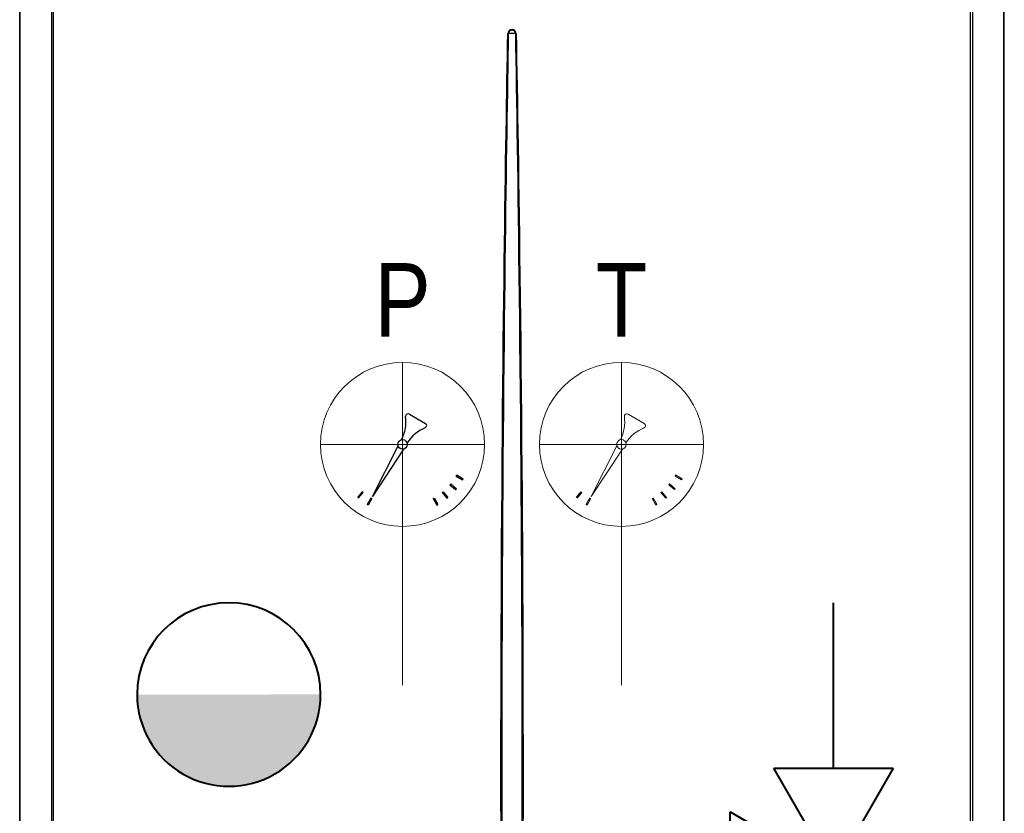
# Model space of a CAD drawing. Header units: centimetres. Extents: x 1912 to 37354, y 4932 to 6633.
# Tile 196 of 236: x 34709 to 34799, y 6057 to 6129. Entities that reach past the tile are written whole.
import ezdxf
from ezdxf.lldxf.tags import DXFTag

# ---------------------------------------------------------------- set-up
doc = ezdxf.new("R2010")
doc.units = ezdxf.units.CM
doc.layers.add('$_urządzenia', color=250, linetype='Continuous')
doc.layers.add('IS_Armatura_Therm', color=250, linetype='SOLID')
for name, color, linetype, lineweight in [('CP_AXISHS', 7, 'DASHDOT', 9), ('IS_ARMATURA', 7, 'Continuous', 9), ('IS_Zimna_woda', 5, 'SOLID', 40)]:
    doc.layers.add(name, color=color, linetype=linetype, lineweight=lineweight)
doc.styles.add('styl1', font='ARIALN.TTF')
tags = doc.linetypes.add('DASHDOT', pattern=[25.4, 12.7, -6.35, 0, -6.35]).pattern_tags.tags
tags[10:11] = [DXFTag(74, 4), DXFTag(75, 0), DXFTag(340, '0'), DXFTag(46, 1.0), DXFTag(50, 0.0), DXFTag(44, 0.0), DXFTag(45, 0.0)]
tags[8:9] = [DXFTag(74, 4), DXFTag(75, 0), DXFTag(340, '0'), DXFTag(46, 1.0), DXFTag(50, 0.0), DXFTag(44, 0.0), DXFTag(45, 0.0)]
tags[6:7] = [DXFTag(74, 4), DXFTag(75, 0), DXFTag(340, '0'), DXFTag(46, 1.0), DXFTag(50, 0.0), DXFTag(44, 0.0), DXFTag(45, 0.0)]
tags[4:5] = [DXFTag(74, 4), DXFTag(75, 0), DXFTag(340, '0'), DXFTag(46, 1.0), DXFTag(50, 0.0), DXFTag(44, 0.0), DXFTag(45, 0.0)]
tags = doc.linetypes.add('SOLID', pattern=[10, 10, 0]).pattern_tags.tags
tags[6:7] = [DXFTag(74, 4), DXFTag(75, 0), DXFTag(340, '0'), DXFTag(46, 0.0), DXFTag(50, 0.0), DXFTag(44, 0.0), DXFTag(45, 0.0)]
tags[4:5] = [DXFTag(74, 4), DXFTag(75, 0), DXFTag(340, '0'), DXFTag(46, 0.0), DXFTag(50, 0.0), DXFTag(44, 0.0), DXFTag(45, 0.0)]

# ---------------------------------------------------------------- blocks, each defined once
blk = doc.blocks.new('A$C92957c0b')
at = {"layer": '$_urządzenia'}
for p, q in [((-279.34, -1127), (-279.34, -29)), ((279.34, -1127), (279.34, -29)), ((-300, -1125.6), (-300, -30.4)), ((-299.63, -1125.6), (-299.63, -30.4)), ((-280.56, -30.4), (-280.56, -1125.6)), ((280.56, -30.4), (280.56, -1125.6)), ((299.63, -1125.6), (299.63, -30.4)), ((300, -1125.6), (300, -30.4)), ((-2.04, -46), (-2.55, -45.99)), ((2.04, -46), (-2.04, -46)), ((2.04, -46), (2.55, -45.99))]:
    blk.add_line(p, q, dxfattribs=at)
for points in [[(-6.7, -526.63), (-6.71, -513.28), (-6.72, -499.73), (-6.72, -485.73), (-6.71, -471.23), (-6.69, -456.29), (-6.66, -440.78), (-6.61, -424.58), (-6.56, -407.83), (-6.49, -390.85), (-6.41, -373.58), (-6.31, -356.09), (-6.21, -338.94), (-6.09, -322.24), (-5.97, -305.88), (-5.84, -290.14), (-5.71, -275.14), (-5.57, -260.76), (-5.43, -246.92), (-5.29, -233.62), (-5.15, -220.86), (-5.01, -208.54), (-4.87, -196.63), (-4.72, -185.16), (-4.58, -174.07), (-4.43, -163.35), (-4.29, -153), (-4.15, -143), (-4.01, -133.34), (-3.87, -124.02), (-3.73, -115), (-3.59, -106.28), (-3.45, -97.87), (-3.32, -89.72), (-3.19, -81.84), (-3.06, -74.22), (-2.93, -66.83), (-2.8, -59.66), (-2.67, -52.71), (-2.55, -45.99)], [(-6.01, -526.62), (-6.02, -513.27), (-6.02, -499.72), (-6.02, -485.72), (-6.01, -471.22), (-5.99, -456.28), (-5.96, -440.78), (-5.92, -424.58), (-5.87, -407.82), (-5.8, -390.85), (-5.72, -373.58), (-5.63, -356.08), (-5.53, -338.93), (-5.42, -322.23), (-5.3, -305.88), (-5.18, -290.14), (-5.05, -275.14), (-4.92, -260.76), (-4.79, -246.92), (-4.66, -233.62), (-4.52, -220.87), (-4.39, -208.54), (-4.25, -196.64), (-4.11, -185.17), (-3.97, -174.07), (-3.84, -163.35), (-3.7, -153.01), (-3.56, -143.01), (-3.43, -133.34), (-3.29, -124.02), (-3.16, -115.01), (-3.03, -106.29), (-2.9, -97.88), (-2.77, -89.73), (-2.64, -81.85), (-2.52, -74.23), (-2.4, -66.84), (-2.28, -59.67), (-2.16, -52.72), (-2.04, -46)], [(2.04, -46), (2.17, -53.65), (2.31, -61.57), (2.45, -69.78), (2.59, -78.25), (2.73, -87), (2.87, -96.07), (3.02, -105.45), (3.16, -115.14), (3.31, -125.19), (3.46, -135.58), (3.61, -146.33), (3.76, -157.49), (3.91, -169.07), (4.06, -181.07), (4.21, -193.57), (4.37, -206.61), (4.52, -220.16), (4.66, -234.21), (4.81, -248.83), (4.95, -263.94), (5.09, -279.27), (5.22, -294.87), (5.34, -310.68), (5.45, -326.33), (5.55, -341.75), (5.64, -357), (5.71, -371.89), (5.78, -386.32), (5.84, -400.4), (5.89, -414.18), (5.93, -427.64), (5.96, -440.8), (5.99, -453.85), (6.01, -466.78), (6.02, -479.59), (6.02, -492.4), (6.02, -505.25), (6.02, -518.1), (6, -530.98)], [(2.55, -45.99), (2.69, -53.64), (2.83, -61.56), (2.98, -69.77), (3.13, -78.24), (3.27, -86.99), (3.42, -96.06), (3.58, -105.44), (3.73, -115.13), (3.88, -125.18), (4.04, -135.57), (4.2, -146.32), (4.35, -157.49), (4.51, -169.06), (4.67, -181.06), (4.83, -193.57), (4.99, -206.61), (5.15, -220.16), (5.3, -234.2), (5.45, -248.82), (5.6, -263.94), (5.75, -279.27), (5.88, -294.87), (6.01, -310.68), (6.12, -326.33), (6.23, -341.75), (6.32, -357), (6.4, -371.89), (6.47, -386.33), (6.53, -400.4), (6.58, -414.19), (6.62, -427.64), (6.66, -440.81), (6.68, -453.85), (6.7, -466.79), (6.71, -479.6), (6.72, -492.41), (6.72, -505.26), (6.71, -518.1), (6.69, -530.99)]]:
    blk.add_lwpolyline(points, dxfattribs=at)
for radius, start, end in [(2.55, 0.2248, 179.7752), (2.04, 0, 180)]:
    blk.add_arc((0, -46), radius, start, end, dxfattribs=at)
blk = doc.blocks.new('Valvola di sicurezza')
at = {"layer": 'IS_Zimna_woda', "color": 18, "true_color": 0x000000}
for p, q in [((-0.5906, 4.675), (0, 4.8227)), ((0.5906, 4.3797), (-0.5906, 4.675)), ((-0.5906, 4.0844), (0.5906, 4.3797)), ((0.5906, 3.7891), (-0.5906, 4.0844)), ((-0.5906, 3.4938), (0.5906, 3.7891)), ((0.5906, 3.1985), (-0.5906, 3.4938)), ((0, 3.0508), (0.5906, 3.1985)), ((0, 2.5594), (-0.9844, 3.1277)), ((-0.9844, 3.1277), (-0.9844, 1.991)), ((0, 2.5594), (0, 3.0508)), ((-0.9844, 1.991), (0, 2.5594)), ((0, 2.5594), (-0.5683, 1.575)), ((0.5683, 1.575), (0, 2.5594)), ((-0.5683, 1.575), (0.5683, 1.575)), ((0, 1.575), (0, 0))]:
    blk.add_line(p, q, dxfattribs=at)
blk = doc.blocks.new('zawórzwrotny11')
at = {"layer": 'IS_Zimna_woda', "true_color": 0x000000}
h = blk.add_hatch(color=18, dxfattribs=at)
edge = h.paths.add_edge_path()
edge.add_arc((0, 0), 8.389, -899.93176, -719.93176, ccw=False)
edge.add_line((-8.389, -0.01), (8.389, 0.01))
at = {"layer": 'IS_Zimna_woda', "color": 18, "true_color": 0x000000}
for start, end in [(0.06824, 180.06824), (180.06824, 0.06824)]:
    blk.add_arc((0, 0), 8.389, start, end, dxfattribs=at)
blk = doc.blocks.new('T')
for p, q in [((0.62, 24.783), (2.084, 23.937)), ((-2.752, 17.25), (-0.413, 21.88)), ((0.087, 21.591), (-2.752, 17.25)), ((4.901, 19.123), (4.958, 19.22)), ((4.901, 19.123), (5.486, 18.785)), ((4.958, 19.22), (5.542, 18.883)), ((4.324, 18.316), (4.396, 18.402)), ((4.324, 18.316), (4.841, 17.882)), ((4.396, 18.402), (4.914, 17.968)), ((5.486, 18.785), (5.542, 18.883)), ((-3.702, 17.694), (-4.136, 17.176)), ((-3.616, 17.621), (-4.05, 17.104)), ((-3.616, 17.621), (-3.702, 17.694)), ((-2.895, 17.116), (-3.232, 16.532)), ((-2.797, 17.06), (-2.895, 17.116)), ((2.797, 17.06), (2.895, 17.116)), ((2.895, 17.116), (3.232, 16.532)), ((3.616, 17.621), (3.702, 17.694)), ((3.616, 17.621), (4.05, 17.104)), ((3.702, 17.694), (4.136, 17.176)), ((4.05, 17.104), (4.136, 17.176)), ((4.841, 17.882), (4.914, 17.968)), ((-3.135, 16.476), (-3.232, 16.532)), ((-2.797, 17.06), (-3.135, 16.476)), ((2.797, 17.06), (3.135, 16.476)), ((3.135, 16.476), (3.232, 16.532))]:
    blk.add_line(p, q)
for centre, major_axis, start_param, end_param in [((-3.336, 24.08), (-2.572, 2.572), 3.460412, 4.06239), ((0.503, 24.58), (-0.166, 0.166), -1.308966, 0.821497), ((3.431, 20.188), (-2.548, 2.548), -0.399985, 0.207792), ((1.967, 23.734), (0.166, 0.166), 4.412711, 6.545016), ((0, 22.018), (0.308, 0.308), 5.497787, 11.780972)]:
    blk.add_ellipse(centre, major_axis=major_axis, ratio=1, start_param=start_param, end_param=end_param)
at = {"layer": 'CP_AXISHS'}
for p, q in [((0, 14.518), (0, 29.518)), ((-7.5, 22.018), (7.5, 22.018))]:
    blk.add_line(p, q, dxfattribs=at)
at = {"layer": 'IS_ARMATURA'}
blk.add_line((0, 0), (0, 14.518), dxfattribs=at)
at = {"layer": 'IS_ARMATURA', "lineweight": 18}
blk.add_circle((0, 22.018), 7.5, dxfattribs=at)
at = {"layer": 'IS_Armatura_Therm', "insert": (-7.5, 38.589), "char_height": 6.7211, "attachment_point": 1, "style": 'styl1'}
blk.add_mtext_dynamic_manual_height_columns('\\pxqc;T', width=15, gutter_width=8.401, heights=[0], dxfattribs=at)
blk = doc.blocks.new('Manometrr')
for p, q in [((35871.375, 72787.052), (35872.839, 72786.206)), ((35868.003, 72779.519), (35870.342, 72784.149)), ((35870.841, 72783.86), (35868.003, 72779.519)), ((35875.656, 72781.392), (35875.712, 72781.489)), ((35875.656, 72781.392), (35876.24, 72781.054)), ((35875.712, 72781.489), (35876.297, 72781.152)), ((35875.079, 72780.585), (35875.151, 72780.671)), ((35875.079, 72780.585), (35875.596, 72780.151)), ((35875.151, 72780.671), (35875.668, 72780.237)), ((35876.24, 72781.054), (35876.297, 72781.152)), ((35867.053, 72779.963), (35866.619, 72779.445)), ((35867.139, 72779.89), (35866.705, 72779.373)), ((35867.139, 72779.89), (35867.053, 72779.963)), ((35874.37, 72779.89), (35874.456, 72779.963)), ((35874.37, 72779.89), (35874.804, 72779.373)), ((35874.456, 72779.963), (35874.89, 72779.445)), ((35874.804, 72779.373), (35874.89, 72779.445)), ((35875.596, 72780.151), (35875.668, 72780.237)), ((35867.86, 72779.385), (35867.522, 72778.801)), ((35867.62, 72778.745), (35867.522, 72778.801)), ((35867.957, 72779.329), (35867.62, 72778.745)), ((35867.957, 72779.329), (35867.86, 72779.385)), ((35873.552, 72779.329), (35873.649, 72779.385)), ((35873.552, 72779.329), (35873.889, 72778.745)), ((35873.649, 72779.385), (35873.987, 72778.801)), ((35873.889, 72778.745), (35873.987, 72778.801))]:
    blk.add_line(p, q)
for centre, major_axis, start_param, end_param in [((35867.419, 72786.349), (-2.572, 2.572), 3.460412, 4.06239), ((35871.257, 72786.849), (-0.166, 0.166), -1.308966, 0.821497), ((35874.186, 72782.457), (-2.548, 2.548), -0.399985, 0.207792), ((35872.722, 72786.003), (0.166, 0.166), 4.412711, 6.545016), ((35870.755, 72784.287), (0.308, 0.308), 5.497787, 11.780972)]:
    blk.add_ellipse(centre, major_axis=major_axis, ratio=1, start_param=start_param, end_param=end_param)
at = {"layer": 'CP_AXISHS'}
for p, q in [((35870.755, 72776.787), (35870.755, 72791.787)), ((35863.255, 72784.287), (35878.255, 72784.287))]:
    blk.add_line(p, q, dxfattribs=at)
at = {"layer": 'IS_ARMATURA'}
blk.add_line((35870.755, 72762.269), (35870.755, 72776.787), dxfattribs=at)
at = {"layer": 'IS_ARMATURA', "lineweight": 18}
blk.add_circle((35870.755, 72784.287), 7.5, dxfattribs=at)
at = {"layer": 'IS_Armatura_Therm', "insert": (35863.255, 72800.858), "char_height": 6.7211, "attachment_point": 1, "style": 'styl1'}
blk.add_mtext_dynamic_manual_height_columns('\\pxqc;P', width=15, gutter_width=8.401, heights=[0], dxfattribs=at)

msp = doc.modelspace()

# ---------------------------------------------------------------- block references
at = {"layer": '$_urządzenia', "xscale": 0.15, "yscale": 0.15, "zscale": 0.15}
msp.add_blockref('A$C92957c0b', (34754.025, 6134.913), dxfattribs=at)
msp.add_blockref('Manometrr', (-1126.73, -66693.822))
at = {"color": 1, "lineweight": 5, "xscale": -9.600000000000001, "yscale": 9.600000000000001, "zscale": 9.600000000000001, "rotation": 180}
msp.add_blockref('Valvola di sicurezza', (34783.415, 6075.984), dxfattribs=at)
at = {"layer": 'IS_ARMATURA'}
msp.add_blockref('T', (34764.025, 6068.447), dxfattribs=at)
at = {"layer": 'IS_Zimna_woda'}
msp.add_blockref('zawórzwrotny11', (34728.142, 6067.595), dxfattribs=at)

doc.saveas('drawing.dxf')
